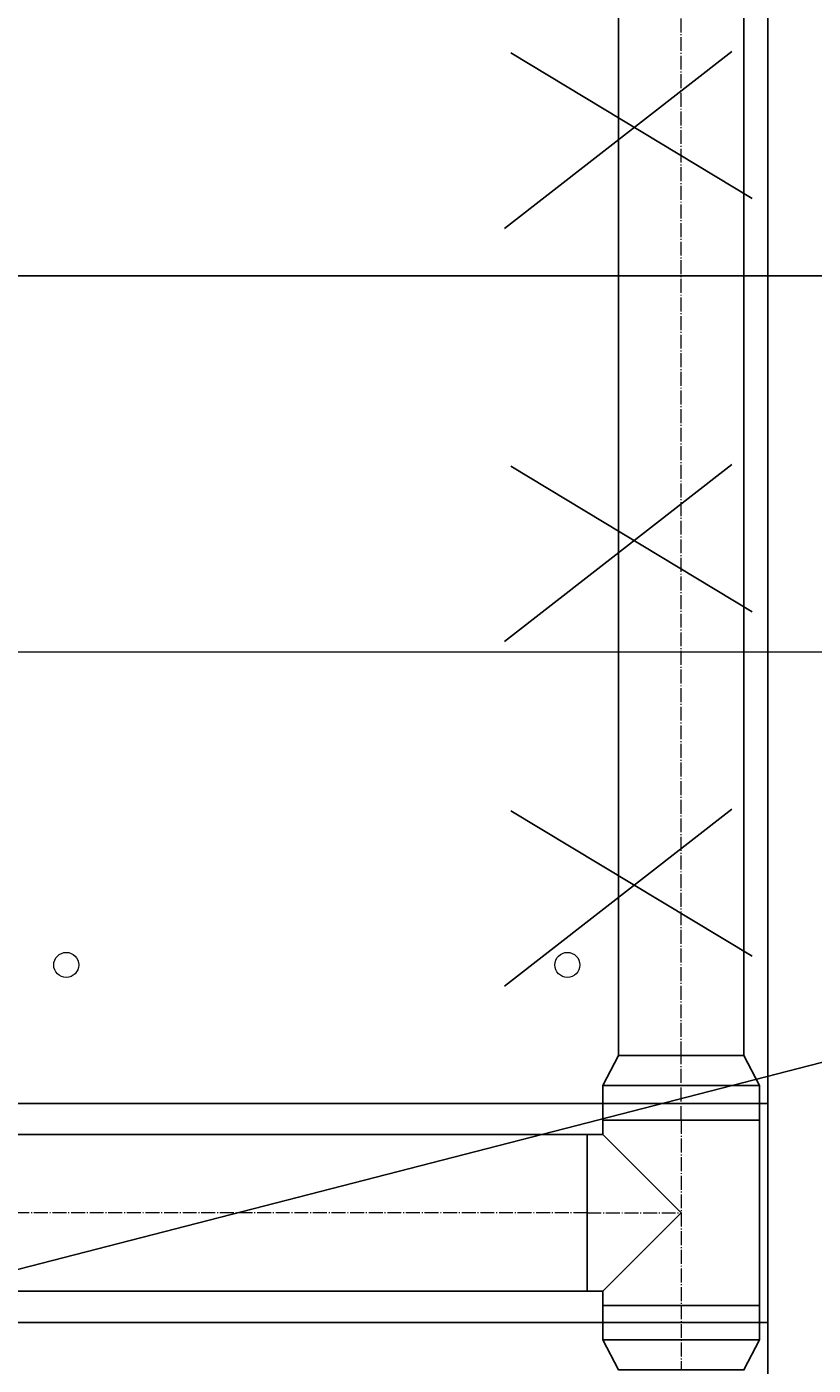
# Model space of a CAD drawing. Header units: centimetres. Extents: x -228435 to 46820, y -89367 to 152985.
# Tile 137 of 256: x -48503 to -47247, y 45261 to 47398. Entities that reach past the tile are written whole.
import ezdxf

# ---------------------------------------------------------------- set-up
doc = ezdxf.new("R2010")
doc.units = ezdxf.units.CM
doc.header["$LTSCALE"] = 50
doc.header["$PDMODE"] = 35
doc.header["$PDSIZE"] = 0.1
for name, pattern in [('CADVENT_CENTERLINE', [9.9, 7.4, -1, 0.5, -1]), ('Kondygnacja  -0_5$0$HIDDEN', [9.525, 6.35, -3.175]), ('Kondygnacja  -0_5$0$HIDDEN2', [4.7625, 3.175, -1.5875]), ('Osie rzutów$0$DASHDOT2', [12.7, 6.35, -3.175, 0, -3.175])]:
    doc.linetypes.add(name, pattern=pattern)
doc.layers.get('0').update_dxf_attribs({"color": 8})
doc.layers.get('DEFPOINTS').update_dxf_attribs({"color": 8})
for name, color, linetype, lineweight in [('bgde-nawiewCEN', 7, 'Continuous', 13), ('Kondygnacja  -0_5$0$ARCH_INFO_WYMIARY', 8, 'Continuous', 9), ('SU Lampy kwadratowe  -05$0$ARCH_SUFITY_PODWIESZANE', 8, 'Continuous', 9)]:
    doc.layers.add(name, color=color, linetype=linetype, lineweight=lineweight)
for name, color, linetype in [('bgde-nawiewEXP', 250, 'Continuous'), ('IS_zmiany 2024', 3, 'Continuous'), ('Kondygnacja  -0_5$0$ARCH_KONSTR_POWYŻEJ RZUTU', 8, 'Kondygnacja  -0_5$0$HIDDEN'), ('Kondygnacja  -0_5$0$ARCH_KONSTR_POWYŻEJ RZUTU_IST', 8, 'Kondygnacja  -0_5$0$HIDDEN2'), ('Osie rzutów$0$ARCH_INFO_OSIE_IST', 8, 'Osie rzutów$0$DASHDOT2'), ('Osie rzutów$0$ARCH_INFO_OSIE_OPISY_IST', 8, 'Continuous')]:
    doc.layers.add(name, color=color, linetype=linetype)
doc.styles.add('Kondygnacja  -0_5$0$Romans', font='Romans.shx', dxfattribs={"width": 0.7})
doc.dimstyles.new('Kondygnacja  -0_5$0$Wymiary 1-100', dxfattribs={"dimtxt": 12, "dimasz": 10, "dimexe": 5, "dimexo": 0, "dimgap": 4, "dimtad": 1, "dimrnd": 0.5, "dimzin": 12, "dimdsep": 46, "dimtxsty": 'Kondygnacja  -0_5$0$Romans', "dimblk": 'Kondygnacja  -0_5$0$_Oblique', "dimcen": 10, "dimdle": 10, "dimclrt": 55, "dimazin": 0, "dimtfac": 1, "dimtmove": 1, "dimatfit": 3, "dimfxl": 8, "dimfxlon": 1, "dimtolj": 1, "dimtzin": 0, "dimarcsym": 0})

# ---------------------------------------------------------------- blocks, each defined once
blk = doc.blocks.new('Osie rzutów')
at = {"layer": 'Osie rzutów$0$ARCH_INFO_OSIE_IST', "ltscale": 10}
blk.add_line((4436.04, 9200), (15156.54, 9200), dxfattribs=at)
blk = doc.blocks.new('SU Lampy kwadratowe  -05$0$moduł sufitu')
at = {"layer": 'SU Lampy kwadratowe  -05$0$ARCH_SUFITY_PODWIESZANE'}
blk.add_lwpolyline([(360, -60), (540, -60), (540, -240), (360, -240)], close=True, dxfattribs=at)
for centre in [(410, -110), (490, -110)]:
    blk.add_circle(centre, 2, dxfattribs=at)
blk = doc.blocks.new('SU Lampy kwadratowe  -05')
at = {"layer": 'SU Lampy kwadratowe  -05$0$ARCH_SUFITY_PODWIESZANE'}
blk.add_blockref('SU Lampy kwadratowe  -05$0$moduł sufitu', (6860, 9200), dxfattribs=at)
blk = doc.blocks.new('Kondygnacja  -0_5$0$_Oblique')
at = {"color": 0, "linetype": 'ByBlock', "lineweight": -2}
blk.add_line((-0.5, -0.5), (0.5, 0.5), dxfattribs=at)
blk = doc.blocks.new('*D148')
at = {"layer": 'DEFPOINTS', "color": 0}
for p in [(-59190, 47690), (5862.4, 47690), (6190, 43700)]:
    blk.add_point(p, dxfattribs=at)
at = {"layer": 'Kondygnacja  -0_5$0$ARCH_INFO_WYMIARY', "color": 0, "lineweight": -2}
for p, q in [((5862.4, 43690), (5862.4, 47700)), ((5854.4, 47690), (5867.4, 47690)), ((5870.4, 43700), (5857.4, 43700))]:
    blk.add_line(p, q, dxfattribs=at)
at = {"layer": 'Kondygnacja  -0_5$0$ARCH_INFO_WYMIARY', "color": 0, "lineweight": -2, "xscale": 10, "yscale": 10, "zscale": 10}
for p, rotation in [((5862.4, 47690), 90), ((5862.4, 43700), 270)]:
    blk.add_blockref('Kondygnacja  -0_5$0$_Oblique', p, dxfattribs=dict(at, rotation=rotation))
at = {"layer": 'Kondygnacja  -0_5$0$ARCH_INFO_WYMIARY', "color": 55, "insert": (5852.4, 45695), "char_height": 12, "attachment_point": 5, "rotation": 90, "style": 'Kondygnacja  -0_5$0$Romans'}
blk.add_mtext('\\A1;3990', dxfattribs=at)
blk = doc.blocks.new('Kondygnacja  -0_5$0$konstrukcja istniejąca -0.5')
at = {"layer": 'Kondygnacja  -0_5$0$ARCH_KONSTR_POWYŻEJ RZUTU_IST', "ltscale": 10}
for points in [[(7382, 8625), (7382, 9775)], [(7382, 9032.89), (6338.46, 9032.89), (6338.46, 9067.89), (7382, 9067.89)]]:
    blk.add_lwpolyline(points, dxfattribs=at)

msp = doc.modelspace()

# ---------------------------------------------------------------- linework, layer by layer
at = {"layer": 'bgde-nawiewCEN', "linetype": 'CADVENT_CENTERLINE', "ltscale": 0.06}
for p, q in [((-47458.102, 45755.331), (-47458.102, 49796.041)), ((-47458.102, 45652.331), (-47458.102, 45755.331)), ((-47458.102, 45652.331), (-47458.102, 45504.331)), ((-47608.102, 45504.331), (-48838.365, 45504.331)), ((-47608.102, 45504.331), (-47458.102, 45504.331)), ((-47458.102, 45504.331), (-47458.102, 45356.331)), ((-47458.102, 45356.331), (-47458.102, 45253.331))]:
    msp.add_line(p, q, dxfattribs=at)
at = {"layer": 'bgde-nawiewEXP', "linetype": 'Continuous'}
for points in [[(-47583.102, 45707.174), (-47333.102, 45707.174), (-47358.102, 45755.331), (-47358.102, 45755.331), (-47558.102, 45755.331), (-47558.102, 49603.941)], [(-47583.102, 45707.174), (-47558.102, 45755.331), (-47358.102, 45755.331), (-47358.102, 49603.941)], [(-47583.102, 45379.331), (-47458.102, 45504.331), (-47583.102, 45629.331)]]:
    msp.add_lwpolyline(points, dxfattribs=at)
for points in [[(-47583.102, 45652.331), (-47333.102, 45652.331), (-47333.102, 45707.174), (-47583.102, 45707.174)], [(-47608.102, 45379.331), (-47583.102, 45379.331), (-47583.102, 45356.331), (-47333.102, 45356.331), (-47333.102, 45652.331), (-47583.102, 45652.331), (-47583.102, 45629.331), (-47608.102, 45629.331), (-47608.102, 45388.846)], [(-48838.365, 45379.331), (-48838.365, 45629.331), (-47608.102, 45629.331), (-47608.102, 45379.331)], [(-47583.102, 45301.488), (-47333.102, 45301.488), (-47333.102, 45356.331), (-47583.102, 45356.331)], [(-47583.102, 45301.488), (-47558.102, 45253.331), (-47358.102, 45253.331), (-47333.102, 45301.488), (-47573.587, 45301.488)]]:
    msp.add_lwpolyline(points, close=True, dxfattribs=at)
at = {"layer": 'IS_zmiany 2024', "color": 2}
msp.add_line((-49426.621, 45179.152, 2865), (-37210.665, 48329.138), dxfattribs=at)
at = {"layer": 'IS_zmiany 2024', "color": 1}
for p, q in [((-47740.221, 47075.961), (-47377.191, 47358.467)), ((-47730.221, 47355.961), (-47344.826, 47123.645)), ((-47740.221, 46416.177), (-47377.191, 46698.682)), ((-47730.221, 46696.177), (-47344.826, 46463.861)), ((-47740.221, 45866.189), (-47377.191, 46148.695)), ((-47730.221, 46146.189), (-47344.826, 45913.873))]:
    msp.add_line(p, q, dxfattribs=at)

# ---------------------------------------------------------------- block references
at = {"layer": 'Kondygnacja  -0_5$0$ARCH_KONSTR_POWYŻEJ RZUTU', "xscale": 10, "yscale": 10, "zscale": 10}
msp.add_blockref('Kondygnacja  -0_5$0$konstrukcja istniejąca -0.5', (-121140, -45000), dxfattribs=at)
at = {"layer": 'Osie rzutów$0$ARCH_INFO_OSIE_OPISY_IST', "xscale": 10, "yscale": 10, "zscale": 10}
msp.add_blockref('Osie rzutów', (-121140, -45000), dxfattribs=at)
at = {"layer": 'SU Lampy kwadratowe  -05$0$ARCH_SUFITY_PODWIESZANE', "xscale": 10, "yscale": 10, "zscale": 10}
msp.add_blockref('SU Lampy kwadratowe  -05', (-121140, -45000), dxfattribs=at)

# ---------------------------------------------------------------- dimensions: what is measured, and where the dimension line sits
at = {"layer": 'Kondygnacja  -0_5$0$ARCH_INFO_WYMIARY'}
dim = msp.add_linear_dim(base=(5862.405, 47690), p1=(6190, 43700), p2=(-59190, 47690), angle=90, dimstyle='Kondygnacja  -0_5$0$Wymiary 1-100', dxfattribs=at)
dim.commit()
dim.dimension.update_dxf_attribs({"geometry": '*D148', "text_midpoint": (5852.405, 45695)})

doc.saveas('drawing.dxf')
